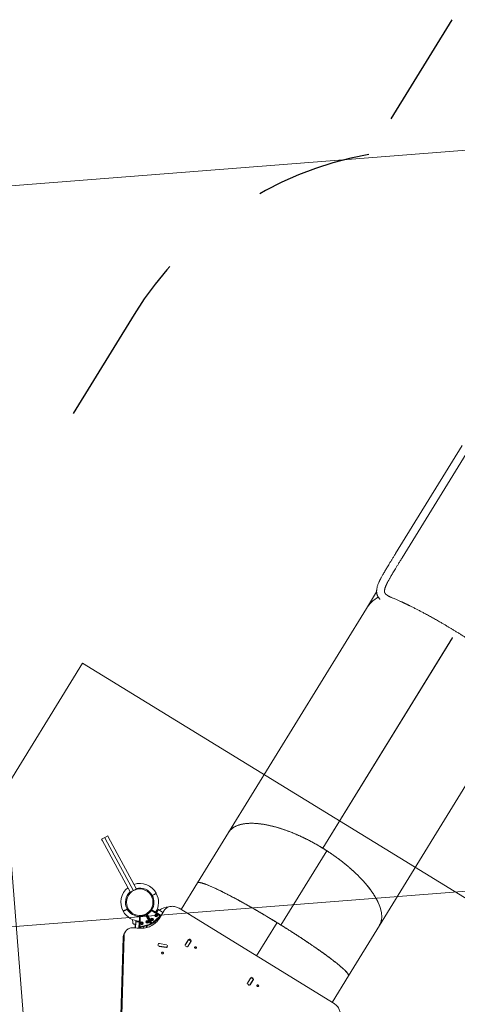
# Model space of a CAD drawing. Extents: x 5459245 to 5462690, y 5971016 to 5972523.
# Tile 75 of 198: x 5462442.61 to 5462444.49, y 5972216.91 to 5972221.14. Entities that reach past the tile are written whole.
import ezdxf

# ---------------------------------------------------------------- set-up
doc = ezdxf.new("R2010")
doc.units = 0
doc.linetypes.add('8', pattern=[0.5, 0.25, -0.25])
doc.layers.add('A_MAŁA ARCHITEKTURA', color=195, linetype='CONTINUOUS', lineweight=9)
doc.layers.add('ADT CCTV', color=102, linetype='CONTINUOUS')

# ---------------------------------------------------------------- blocks, each defined once
blk = doc.blocks.new('MEGA')
at = {"layer": 'A_MAŁA ARCHITEKTURA', "linetype": '8', "lineweight": 25, "ltscale": 2}
for p, q in [((5462449.3465, 5972221.2118), (5462448.4088, 5972221.2118)), ((5462451.1404, 5972220.7135), (5462450.4608, 5972220.7135))]:
    blk.add_line(p, q, dxfattribs=at)
at = {"layer": 'A_MAŁA ARCHITEKTURA'}
for p, q in [((5462447.9548, 5972220.615), (5462444.5612, 5972220.615)), ((5462447.9548, 5972216.3794), (5462447.9548, 5972220.615)), ((5462447.3487, 5972220.1422), (5462447.2241, 5972219.9265)), ((5462447.3617, 5972220.1348), (5462447.2371, 5972219.919)), ((5462447.3487, 5972220.1422), (5462447.3525, 5972220.1487)), ((5462447.3525, 5972220.1487), (5462447.3654, 5972220.1412)), ((5462447.3654, 5972220.1412), (5462447.3617, 5972220.1348)), ((5462447.3654, 5972220.1412), (5462447.3784, 5972220.1338)), ((5462447.3784, 5972220.1338), (5462447.3746, 5972220.1273)), ((5462447.3746, 5972220.1273), (5462447.25, 5972219.9115)), ((5462447.2229, 5972219.9243), (5462447.2241, 5972219.9265)), ((5462447.2358, 5972219.9168), (5462447.2229, 5972219.9243)), ((5462447.2371, 5972219.919), (5462447.2358, 5972219.9168)), ((5462447.1377, 5972219.9083), (5462447.1372, 5972219.9074)), ((5462447.1447, 5972219.9031), (5462447.1541, 5972219.8977)), ((5462447.1546, 5972219.8986), (5462447.1452, 5972219.904)), ((5462447.1541, 5972219.8977), (5462447.1546, 5972219.8986)), ((5462447.1541, 5972219.8977), (5462447.1579, 5972219.8955)), ((5462447.1584, 5972219.8963), (5462447.1546, 5972219.8986)), ((5462447.2488, 5972219.9094), (5462447.2358, 5972219.9168)), ((5462447.25, 5972219.9115), (5462447.2488, 5972219.9094)), ((5462447.2515, 5972219.9035), (5462447.2515, 5972219.9035)), ((5462446.3637, 5972219.4578), (5462447.0406, 5972219.8486)), ((5462446.372, 5972219.4578), (5462447.0489, 5972219.8486)), ((5462447.0668, 5972219.8535), (5462447.0585, 5972219.8535)), ((5462447.1164, 5972219.8344), (5462447.1035, 5972219.8269)), ((5462447.1042, 5972219.8252), (5462447.1257, 5972219.8376)), ((5462447.115, 5972219.8367), (5462447.115, 5972219.8367)), ((5462447.1576, 5972219.8378), (5462447.1151, 5972219.813)), ((5462447.117, 5972219.8112), (5462447.1568, 5972219.8345)), ((5462447.1278, 5972219.8545), (5462447.1174, 5972219.8472)), ((5462447.1257, 5972219.8376), (5462447.1265, 5972219.8381)), ((5462447.1275, 5972219.8387), (5462447.1265, 5972219.8381)), ((5462447.1265, 5972219.8381), (5462447.134, 5972219.8251)), ((5462447.1275, 5972219.8387), (5462447.1312, 5972219.8408)), ((5462447.158, 5972219.8381), (5462447.1576, 5972219.8378)), ((5462447.2563, 5972219.8387), (5462447.2602, 5972219.8365)), ((5462447.2606, 5972219.8373), (5462447.2568, 5972219.8395)), ((5462447.2606, 5972219.8373), (5462447.2602, 5972219.8365)), ((5462447.2602, 5972219.8365), (5462447.2695, 5972219.831)), ((5462447.27, 5972219.8319), (5462447.2606, 5972219.8373)), ((5462447.1044, 5972219.8247), (5462447.1042, 5972219.8253)), ((5462447.1106, 5972219.8116), (5462447.1331, 5972219.8247)), ((5462447.1151, 5972219.813), (5462447.117, 5972219.8112)), ((5462447.1187, 5972219.8078), (5462447.1406, 5972219.7858)), ((5462447.1209, 5972219.813), (5462447.1188, 5972219.8109)), ((5462447.1508, 5972219.7789), (5462447.1188, 5972219.8109)), ((5462447.1209, 5972219.813), (5462447.119, 5972219.8111)), ((5462447.1205, 5972219.8133), (5462447.1209, 5972219.813)), ((5462447.1279, 5972219.7986), (5462447.1216, 5972219.795)), ((5462447.1552, 5972219.833), (5462447.1236, 5972219.8146)), ((5462447.134, 5972219.8251), (5462447.1331, 5972219.8247)), ((5462447.135, 5972219.8257), (5462447.134, 5972219.8251)), ((5462447.135, 5972219.8257), (5462447.1374, 5972219.8271)), ((5462447.1379, 5972219.8263), (5462447.1374, 5972219.8271)), ((5462447.1496, 5972219.7942), (5462447.1497, 5972219.7939)), ((5462447.1497, 5972219.7939), (5462447.1497, 5972219.7939)), ((5462447.1511, 5972219.7771), (5462447.1743, 5972219.8169)), ((5462447.1777, 5972219.8177), (5462447.1529, 5972219.7753)), ((5462447.1544, 5972219.7837), (5462447.1729, 5972219.8153)), ((5462447.1791, 5972219.8169), (5462447.1547, 5972219.7742)), ((5462447.1572, 5972219.7735), (5462447.1801, 5972219.8136)), ((5462447.1794, 5972219.8116), (5462447.1613, 5972219.7798)), ((5462447.1644, 5972219.8302), (5462447.1644, 5972219.8302)), ((5462447.1722, 5972219.8228), (5462447.1719, 5972219.823)), ((5462447.1775, 5972219.8141), (5462447.176, 5972219.8149)), ((5462447.1779, 5972219.8181), (5462447.1777, 5972219.8177)), ((5462447.1793, 5972219.8173), (5462447.1791, 5972219.8169)), ((5462447.2034, 5972219.7685), (5462447.2036, 5972219.8051)), ((5462447.2038, 5972219.7611), (5462447.2041, 5972219.8072)), ((5462447.2066, 5972219.8096), (5462447.2063, 5972219.7604)), ((5462447.2066, 5972219.81), (5462447.2066, 5972219.8096)), ((5462447.277, 5972219.8267), (5462447.2775, 5972219.8276)), ((5462447.1366, 5972219.7898), (5462447.1297, 5972219.7859)), ((5462447.1312, 5972219.7844), (5462447.1381, 5972219.7884)), ((5462447.1388, 5972219.7877), (5462447.132, 5972219.7837)), ((5462447.147, 5972219.7795), (5462447.1406, 5972219.7858)), ((5462447.1486, 5972219.7811), (5462447.147, 5972219.7795)), ((5462447.1509, 5972219.779), (5462447.1508, 5972219.7789)), ((5462447.151, 5972219.7791), (5462447.153, 5972219.7811)), ((5462447.1529, 5972219.7753), (5462447.1511, 5972219.7771)), ((5462447.1528, 5972219.781), (5462447.1532, 5972219.7807)), ((5462447.1547, 5972219.7742), (5462447.1572, 5972219.7735)), ((5462447.1597, 5972219.7771), (5462447.159, 5972219.7742)), ((5462447.1597, 5972219.777), (5462447.159, 5972219.7744)), ((5462447.2026, 5972219.7625), (5462447.159, 5972219.7742)), ((5462447.1593, 5972219.7771), (5462447.1597, 5972219.777)), ((5462447.1614, 5972219.7712), (5462447.1619, 5972219.7734)), ((5462447.17, 5972219.7689), (5462447.1614, 5972219.7712)), ((5462447.17, 5972219.7689), (5462447.1999, 5972219.7609)), ((5462447.1879, 5972219.7641), (5462447.1879, 5972219.7598)), ((5462447.1904, 5972219.7597), (5462447.2322, 5972219.7597)), ((5462447.2027, 5972219.7626), (5462447.2026, 5972219.7625)), ((5462447.2027, 5972219.7627), (5462447.2035, 5972219.7655)), ((5462447.2034, 5972219.7653), (5462447.2038, 5972219.7652)), ((5462447.2063, 5972219.7604), (5462447.2038, 5972219.7611)), ((5462447.2074, 5972219.7867), (5462447.2064, 5972219.7867)), ((5462447.2074, 5972219.7839), (5462447.2074, 5972219.7867)), ((5462447.2074, 5972219.7828), (5462447.2074, 5972219.7839)), ((5462447.2074, 5972219.7828), (5462447.2223, 5972219.7828)), ((5462447.2074, 5972219.7808), (5462447.2074, 5972219.7828)), ((5462447.2074, 5972219.7808), (5462447.2074, 5972219.7597)), ((5462447.2223, 5972219.7839), (5462447.2223, 5972219.7882)), ((5462447.2223, 5972219.7828), (5462447.2223, 5972219.7839)), ((5462447.2223, 5972219.7828), (5462447.2228, 5972219.7828)), ((5462447.2223, 5972219.7828), (5462447.2223, 5972219.7808)), ((5462447.2223, 5972219.7808), (5462447.2223, 5972219.7597)), ((5462447.2228, 5972219.7828), (5462447.2228, 5972219.7778)), ((5462447.2228, 5972219.7778), (5462447.2228, 5972219.7597)), ((5462447.2737, 5972219.7099), (5462447.2737, 5972218.9281)), ((5462449.6057, 5972219.7169), (5462449.0592, 5972219.7169)), ((5462447.0893, 5972219.6977), (5462447.1013, 5972219.6677)), ((5462447.0954, 5972219.7056), (5462447.0909, 5972219.703)), ((5462447.0912, 5972219.6969), (5462447.1027, 5972219.6681)), ((5462447.1009, 5972219.7025), (5462447.1124, 5972219.6738)), ((5462447.1043, 5972219.6658), (5462447.1092, 5972219.6686)), ((5462447.1057, 5972219.6659), (5462447.1102, 5972219.6684)), ((5462447.4076, 5972219.7001), (5462447.2737, 5972219.7001)), ((5462447.6623, 5972219.7001), (5462447.4076, 5972219.7001)), ((5462448.7931, 5972219.7001), (5462447.6623, 5972219.7001)), ((5462448.8772, 5972219.7001), (5462448.7931, 5972219.7001)), ((5462449.0592, 5972219.6833), (5462449.6057, 5972219.6833)), ((5462447.1501, 5972219.6014), (5462447.1501, 5972219.5954)), ((5462447.153, 5972219.5919), (5462447.1518, 5972219.5919)), ((5462447.1519, 5972219.6049), (5462447.153, 5972219.6049)), ((5462447.1796, 5972219.6049), (5462447.153, 5972219.6049)), ((5462447.1796, 5972219.5919), (5462447.153, 5972219.5919)), ((5462447.1811, 5972219.6054), (5462447.1534, 5972219.6054)), ((5462447.1534, 5972219.5914), (5462447.1811, 5972219.5914)), ((5462447.1796, 5972219.6049), (5462447.1813, 5972219.6049)), ((5462447.1813, 5972219.5919), (5462447.1796, 5972219.5919)), ((5462447.1813, 5972219.5919), (5462447.1813, 5972219.6049)), ((5462447.1845, 5972219.5954), (5462447.1845, 5972219.6014)), ((5462447.1501, 5972219.2875), (5462447.1501, 5972219.2815)), ((5462447.1519, 5972219.291), (5462447.153, 5972219.291)), ((5462447.1796, 5972219.291), (5462447.153, 5972219.291)), ((5462447.1811, 5972219.2915), (5462447.1534, 5972219.2915)), ((5462447.168, 5972219.2915), (5462447.1671, 5972219.291)), ((5462447.1796, 5972219.291), (5462447.1813, 5972219.291)), ((5462447.1813, 5972219.278), (5462447.1813, 5972219.291)), ((5462447.1845, 5972219.2815), (5462447.1845, 5972219.2875)), ((5462447.2737, 5972219.3194), (5462447.4418, 5972219.3194)), ((5462447.2737, 5972219.3194), (5462447.4417, 5972219.3194)), ((5462447.2737, 5972219.3193), (5462447.4418, 5972219.3193)), ((5462447.2737, 5972219.3193), (5462447.4417, 5972219.3193)), ((5462447.4418, 5972219.2995), (5462447.817, 5972219.2995)), ((5462447.4418, 5972219.2994), (5462447.817, 5972219.2994)), ((5462447.8172, 5972219.3194), (5462448.8799, 5972219.3194)), ((5462447.8172, 5972219.3194), (5462448.8788, 5972219.3194)), ((5462447.8172, 5972219.3193), (5462448.8799, 5972219.3193)), ((5462447.8172, 5972219.3193), (5462448.8788, 5972219.3193)), ((5462447.153, 5972219.278), (5462447.1518, 5972219.278)), ((5462447.1796, 5972219.278), (5462447.153, 5972219.278)), ((5462447.1534, 5972219.2775), (5462447.1811, 5972219.2775)), ((5462447.1813, 5972219.278), (5462447.1796, 5972219.278)), ((5462447.2737, 5972218.9387), (5462447.4076, 5972218.9387)), ((5462447.4076, 5972218.9387), (5462447.6623, 5972218.9387)), ((5462447.6623, 5972218.9387), (5462448.7931, 5972218.9387))]:
    blk.add_line(p, q, dxfattribs=at)
at = {"layer": 'A_MAŁA ARCHITEKTURA', "flags": 128}
for points in [[(5462447.1042, 5972219.8253), (5462447.1025, 5972219.8291), (5462447.1005, 5972219.8327), (5462447.0983, 5972219.8361), (5462447.0958, 5972219.8393), (5462447.0931, 5972219.8422), (5462447.0902, 5972219.8448), (5462447.0871, 5972219.8471), (5462447.0839, 5972219.8491), (5462447.0805, 5972219.8507), (5462447.0771, 5972219.852), (5462447.0735, 5972219.8528), (5462447.07, 5972219.8534), (5462447.0663, 5972219.8535), (5462447.0627, 5972219.8533), (5462447.0591, 5972219.8527), (5462447.0556, 5972219.8517), (5462447.0522, 5972219.8503), (5462447.0489, 5972219.8486)], [(5462447.1904, 5972219.7597), (5462447.185, 5972219.7599), (5462447.1797, 5972219.7604), (5462447.1744, 5972219.7613), (5462447.1691, 5972219.7626), (5462447.1639, 5972219.7642), (5462447.1588, 5972219.7662), (5462447.1538, 5972219.7685), (5462447.149, 5972219.7711), (5462447.1442, 5972219.774), (5462447.1396, 5972219.7773), (5462447.1351, 5972219.7809), (5462447.1309, 5972219.7848), (5462447.1268, 5972219.7889), (5462447.1229, 5972219.7933), (5462447.1192, 5972219.798), (5462447.1158, 5972219.8029), (5462447.1125, 5972219.8081), (5462447.1096, 5972219.8134), (5462447.1069, 5972219.819), (5462447.1044, 5972219.8247)], [(5462447.1191, 5972219.8112), (5462447.1185, 5972219.8116), (5462447.118, 5972219.8118)], [(5462447.1662, 5972219.7981), (5462447.167, 5972219.7976), (5462447.1678, 5972219.7971)], [(5462447.2038, 5972219.7622), (5462447.2034, 5972219.7626), (5462447.2028, 5972219.7629)], [(5462447.2061, 5972219.7597), (5462447.2055, 5972219.7606), (5462447.2054, 5972219.7607)], [(5462447.2737, 5972219.7099), (5462447.2735, 5972219.7142), (5462447.2731, 5972219.7185), (5462447.2723, 5972219.7228), (5462447.2712, 5972219.7269), (5462447.2698, 5972219.731), (5462447.2682, 5972219.7348), (5462447.2662, 5972219.7385), (5462447.264, 5972219.7419), (5462447.2616, 5972219.7451), (5462447.2589, 5972219.7481), (5462447.256, 5972219.7507), (5462447.253, 5972219.753), (5462447.2498, 5972219.7551), (5462447.2464, 5972219.7567), (5462447.243, 5972219.758), (5462447.2394, 5972219.759), (5462447.2359, 5972219.7595), (5462447.2322, 5972219.7597)], [(5462447.0758, 5972219.6714), (5462447.0752, 5972219.6724), (5462447.0744, 5972219.6732), (5462447.0735, 5972219.6736), (5462447.0725, 5972219.6737), (5462447.0716, 5972219.6734), (5462447.0707, 5972219.6728), (5462447.07, 5972219.672), (5462447.0696, 5972219.6709), (5462447.0695, 5972219.6697), (5462447.0696, 5972219.6685), (5462447.07, 5972219.6675), (5462447.0707, 5972219.6666), (5462447.0716, 5972219.666), (5462447.0725, 5972219.6657), (5462447.0735, 5972219.6658), (5462447.0744, 5972219.6663), (5462447.0752, 5972219.667), (5462447.0758, 5972219.668), (5462447.0761, 5972219.6691), (5462447.0761, 5972219.6703), (5462447.0758, 5972219.6714)], [(5462447.1703, 5972219.5631), (5462447.1697, 5972219.5641), (5462447.169, 5972219.5648), (5462447.168, 5972219.5653), (5462447.167, 5972219.5654), (5462447.1661, 5972219.5651), (5462447.1652, 5972219.5645), (5462447.1646, 5972219.5636), (5462447.1641, 5972219.5626), (5462447.164, 5972219.5614), (5462447.1641, 5972219.5602), (5462447.1645, 5972219.5591), (5462447.1652, 5972219.5583), (5462447.1661, 5972219.5577), (5462447.167, 5972219.5574), (5462447.168, 5972219.5575), (5462447.1689, 5972219.5579), (5462447.1697, 5972219.5587), (5462447.1703, 5972219.5597), (5462447.1706, 5972219.5608), (5462447.1706, 5972219.562), (5462447.1703, 5972219.5631)], [(5462447.1712, 5972219.291), (5462447.1717, 5972219.2913), (5462447.172, 5972219.2915)], [(5462447.3832, 5972219.3193), (5462447.3832, 5972219.3193), (5462447.3832, 5972219.3193), (5462447.3832, 5972219.3194), (5462447.3832, 5972219.3194), (5462447.3832, 5972219.3194), (5462447.3832, 5972219.3194), (5462447.3832, 5972219.3195), (5462447.3832, 5972219.3195)], [(5462448.5751, 5972219.3193), (5462448.5751, 5972219.3193), (5462448.5751, 5972219.3193), (5462448.5751, 5972219.3194), (5462448.5751, 5972219.3194), (5462448.5751, 5972219.3194), (5462448.5751, 5972219.3194), (5462448.5751, 5972219.3195), (5462448.5751, 5972219.3195)], [(5462447.1703, 5972219.2492), (5462447.1697, 5972219.2502), (5462447.169, 5972219.2509), (5462447.168, 5972219.2513), (5462447.167, 5972219.2514), (5462447.1661, 5972219.2512), (5462447.1652, 5972219.2506), (5462447.1646, 5972219.2497), (5462447.1641, 5972219.2486), (5462447.164, 5972219.2475), (5462447.1641, 5972219.2463), (5462447.1645, 5972219.2452), (5462447.1652, 5972219.2443), (5462447.1661, 5972219.2437), (5462447.167, 5972219.2435), (5462447.168, 5972219.2436), (5462447.1689, 5972219.244), (5462447.1697, 5972219.2447), (5462447.1703, 5972219.2457), (5462447.1706, 5972219.2469), (5462447.1706, 5972219.248), (5462447.1703, 5972219.2492)], [(5462447.2322, 5972218.8783), (5462447.2359, 5972218.8784), (5462447.2394, 5972218.879), (5462447.243, 5972218.88), (5462447.2464, 5972218.8813), (5462447.2498, 5972218.8829), (5462447.253, 5972218.8849), (5462447.256, 5972218.8873), (5462447.2589, 5972218.8899), (5462447.2616, 5972218.8929), (5462447.264, 5972218.8961), (5462447.2662, 5972218.8995), (5462447.2682, 5972218.9032), (5462447.2698, 5972218.907), (5462447.2712, 5972218.911), (5462447.2723, 5972218.9152), (5462447.2731, 5972218.9194), (5462447.2735, 5972218.9237), (5462447.2737, 5972218.9281)]]:
    blk.add_lwpolyline(points, dxfattribs=at)
at = {"layer": 'A_MAŁA ARCHITEKTURA'}
for centre, radius in [((5462447.2074, 5972219.8675), 0.057), ((5462447.135, 5972219.8128), 0.00603), ((5462447.135, 5972219.8128), 0.00324), ((5462447.1527, 5972219.7952), 0.00603), ((5462447.1527, 5972219.7952), 0.00324), ((5462447.1721, 5972219.784), 0.00603), ((5462447.1721, 5972219.784), 0.00324), ((5462447.1962, 5972219.7775), 0.00603), ((5462447.1962, 5972219.7775), 0.00324)]:
    blk.add_circle(centre, radius, dxfattribs=at)
at = {"layer": 'A_MAŁA ARCHITEKTURA', "linetype": '8', "lineweight": 25, "ltscale": 2}
blk.add_arc((5462449.3465, 5972219.7169), 1.4949, 41.8103, 90, dxfattribs=at)
at = {"layer": 'A_MAŁA ARCHITEKTURA'}
for centre, radius, start, end in [((5462447.2074, 5972219.8675), 0.0807, 70.6719, 149.6459), ((5462447.2074, 5972219.8675), 0.0612, 74.13, 149.5338), ((5462447.2074, 5972219.8675), 0.0807, 330.3545, 49.3281), ((5462447.2074, 5972219.8675), 0.0807, 150.3545, 210.6537), ((5462447.2074, 5972219.8675), 0.0612, 150.4662, 210.7662), ((5462447.2074, 5972219.8675), 0.0612, 330.4662, 45.87), ((5462447.0587, 5972219.8178), 0.0358, 90.2202, 120.3941), ((5462447.2074, 5972219.8675), 0.0604, 213.1352, 236.8648), ((5462447.2074, 5972219.8675), 0.058, 210.7927, 239.2073), ((5462447.2074, 5972219.8675), 0.0575, 210.7954, 239.2034), ((5462447.2074, 5972219.8675), 0.0612, 269.2338, 329.5338), ((5462447.1145, 5972219.8035), 0.00897, 82.0308, 116.0812), ((5462447.1145, 5972219.8035), 0.00598, 45, 114.4769), ((5462447.1329, 5972219.8211), 0.00299, 73.1227, 120), ((5462447.1559, 5972219.8318), 0.00149, 34.8053, 120.3), ((5462447.2074, 5972219.8675), 0.0611, 214.8053, 235.1947), ((5462447.1716, 5972219.8161), 0.00149, 329.7, 55.1947), ((5462447.2074, 5972219.8675), 0.058, 240.7927, 269.2073), ((5462447.2074, 5972219.8675), 0.0575, 240.796, 255), ((5462447.1807, 5972219.8108), 0.00149, 64.8053, 150.3), ((5462447.2074, 5972219.8675), 0.0604, 243.1352, 266.8648), ((5462447.2074, 5972219.8675), 0.0611, 244.8053, 265.1947), ((5462447.2074, 5972219.8675), 0.0575, 255, 269.2016), ((5462447.2021, 5972219.8051), 0.00149, 359.7, 85.1947), ((5462447.2074, 5972219.8675), 0.0807, 269.2926, 329.6459), ((5462447.1984, 5972219.7551), 0.00598, 50.659, 75), ((5462447.2049, 5972219.7798), 0.00299, 33.5573, 60), ((5462447.2037, 5972219.7205), 0.0598, 31.5514, 71.3825), ((5462447.0933, 5972219.6994), 0.00435, 124.1643, 203.2748), ((5462447.0847, 5972219.6944), 0.00698, 20.7384, 51.6552), ((5462447.0968, 5972219.703), 0.00304, 27.0472, 118.3338), ((5462447.0937, 5972219.6996), 0.00783, 21.8878, 38.8446), ((5462447.1043, 5972219.6686), 0.00311, 196.5882, 297.6669), ((5462447.0984, 5972219.6662), 0.00474, 354.3503, 24.1619), ((5462447.1081, 5972219.6718), 0.00395, 302.0662, 352.8214), ((5462447.1075, 5972219.6717), 0.00538, 1.1122, 22.9748), ((5462448.7918, 5972219.5553), 0.1448, 61.3657, 89.4995), ((5462447.1538, 5972219.6017), 0.0037, 95.7193, 184.7563), ((5462447.1538, 5972219.5951), 0.0037, 175.2437, 264.2807), ((5462447.1728, 5972219.6025), 0.0029, 56.4325, 89.5793), ((5462447.1728, 5972219.5943), 0.00291, 270.4391, 304.5257), ((5462447.1808, 5972219.6017), 0.0037, 355.2437, 84.2807), ((5462447.1808, 5972219.5951), 0.0037, 275.7193, 4.7563), ((5462447.1538, 5972219.2878), 0.0037, 95.7193, 184.7563), ((5462447.1728, 5972219.2886), 0.0029, 56.4325, 89.5793), ((5462447.1808, 5972219.2878), 0.0037, 355.2437, 84.2807), ((5462447.1538, 5972219.2812), 0.0037, 175.2437, 264.2807), ((5462447.1728, 5972219.2804), 0.00291, 270.4391, 304.5257), ((5462447.1808, 5972219.2812), 0.0037, 275.7193, 4.7563)]:
    blk.add_arc(centre, radius, start, end, dxfattribs=at)
for centre, major_axis, start_param, end_param in [((5462447.1337, 5972219.8204), (-0.00199, 0.00345), 5.579558, 6.283185), ((5462447.2039, 5972219.7801), (0.00399, 0), 0.505361, 0.895665)]:
    blk.add_ellipse(centre, major_axis=major_axis, ratio=0.666667, start_param=start_param, end_param=end_param, dxfattribs=at)
for points, knots in [([(5462447.1372, 5972219.9074), (5462447.1373, 5972219.9074), (5462447.1374, 5972219.9073), (5462447.1383, 5972219.9068), (5462447.1395, 5972219.9061), (5462447.1404, 5972219.9056), (5462447.1407, 5972219.9054)], [0, 0, 0, 0, 0.2941088, 0.5893457, 0.8836442, 1, 1, 1, 1]), ([(5462447.1412, 5972219.9063), (5462447.1404, 5972219.9067), (5462447.1389, 5972219.9076), (5462447.138, 5972219.9081), (5462447.1377, 5972219.9083), (5462447.1377, 5972219.9083), (5462447.1377, 5972219.9083)], [0, 0, 0, 0, 0.368214, 0.743956, 0.961795, 1, 1, 1, 1]), ([(5462447.1407, 5972219.9054), (5462447.1409, 5972219.9053), (5462447.1414, 5972219.905), (5462447.1425, 5972219.9044), (5462447.1437, 5972219.9037), (5462447.1444, 5972219.9033), (5462447.1447, 5972219.9031)], [0, 0, 0, 0, 0.283583, 0.567165, 0.850751, 1, 1, 1, 1]), ([(5462447.1452, 5972219.904), (5462447.1447, 5972219.9043), (5462447.1437, 5972219.9048), (5462447.1425, 5972219.9056), (5462447.1416, 5972219.906), (5462447.1413, 5972219.9062), (5462447.1412, 5972219.9063)], [0, 0, 0, 0, 0.283593, 0.567187, 0.850777, 1, 1, 1, 1]), ([(5462447.1174, 5972219.8473), (5462447.1169, 5972219.8468), (5462447.1157, 5972219.8459), (5462447.1145, 5972219.8439), (5462447.1139, 5972219.8417), (5462447.114, 5972219.8403), (5462447.1141, 5972219.8395)], [0, 0, 0, 0, 0.249947, 0.499975, 0.750062, 1, 1, 1, 1]), ([(5462447.1141, 5972219.8395), (5462447.1141, 5972219.8392), (5462447.1143, 5972219.8387), (5462447.1148, 5972219.8373), (5462447.1155, 5972219.8359), (5462447.1161, 5972219.8348), (5462447.1164, 5972219.8344)], [0, 0, 0, 0, 0.282449, 0.555521, 0.818813, 1, 1, 1, 1]), ([(5462447.1141, 5972219.8395), (5462447.1142, 5972219.839), (5462447.1144, 5972219.8379), (5462447.1154, 5972219.836), (5462447.1159, 5972219.8352)], [0, 0, 0, 0, 0.516586, 1, 1, 1, 1]), ([(5462447.1159, 5972219.8352), (5462447.1162, 5972219.8347), (5462447.1165, 5972219.8341), (5462447.1171, 5972219.8331), (5462447.1173, 5972219.8328)], [0, 0, 0, 0, 0.671708, 1, 1, 1, 1]), ([(5462447.1188, 5972219.8109), (5462447.1188, 5972219.8109), (5462447.1189, 5972219.811), (5462447.1193, 5972219.8114), (5462447.1201, 5972219.8121), (5462447.1214, 5972219.813), (5462447.1226, 5972219.8139), (5462447.1232, 5972219.8143), (5462447.1236, 5972219.8146)], [0, 0, 0, 0, 0.158587, 0.295996, 0.506539, 0.740464, 0.867118, 1, 1, 1, 1]), ([(5462447.2695, 5972219.831), (5462447.27, 5972219.8308), (5462447.271, 5972219.8302), (5462447.2723, 5972219.8294), (5462447.2731, 5972219.829), (5462447.2734, 5972219.8288), (5462447.2735, 5972219.8287)], [0, 0, 0, 0, 0.283593, 0.567187, 0.850777, 1, 1, 1, 1]), ([(5462447.274, 5972219.8296), (5462447.2738, 5972219.8297), (5462447.2734, 5972219.83), (5462447.2722, 5972219.8306), (5462447.271, 5972219.8313), (5462447.2703, 5972219.8317), (5462447.27, 5972219.8319)], [0, 0, 0, 0, 0.283583, 0.567165, 0.850751, 1, 1, 1, 1]), ([(5462447.2735, 5972219.8287), (5462447.2743, 5972219.8283), (5462447.2759, 5972219.8274), (5462447.2768, 5972219.8269), (5462447.2771, 5972219.8267), (5462447.277, 5972219.8267), (5462447.277, 5972219.8267)], [0, 0, 0, 0, 0.368214, 0.743956, 0.961795, 1, 1, 1, 1]), ([(5462447.2775, 5972219.8276), (5462447.2775, 5972219.8276), (5462447.2773, 5972219.8277), (5462447.2764, 5972219.8282), (5462447.2752, 5972219.8289), (5462447.2743, 5972219.8294), (5462447.274, 5972219.8296)], [0, 0, 0, 0, 0.294109, 0.589346, 0.883644, 1, 1, 1, 1]), ([(5462447.1544, 5972219.7837), (5462447.1542, 5972219.7833), (5462447.1536, 5972219.7826), (5462447.1528, 5972219.7814), (5462447.1519, 5972219.7802), (5462447.1512, 5972219.7794), (5462447.151, 5972219.7792), (5462447.151, 5972219.7791)], [0, 0, 0, 0, 0.186503, 0.349637, 0.604981, 0.892861, 1, 1, 1, 1]), ([(5462447.159, 5972219.7742), (5462447.159, 5972219.7742), (5462447.159, 5972219.7743), (5462447.1592, 5972219.7749), (5462447.1595, 5972219.7759), (5462447.1601, 5972219.7773), (5462447.1607, 5972219.7787), (5462447.1611, 5972219.7794), (5462447.1613, 5972219.7798)], [0, 0, 0, 0, 0.158587, 0.295996, 0.506539, 0.740464, 0.867118, 1, 1, 1, 1]), ([(5462447.2034, 5972219.7685), (5462447.2034, 5972219.768), (5462447.2033, 5972219.7671), (5462447.2031, 5972219.7657), (5462447.203, 5972219.7642), (5462447.2028, 5972219.7631), (5462447.2027, 5972219.7628), (5462447.2027, 5972219.7628)], [0, 0, 0, 0, 0.186503, 0.349637, 0.604981, 0.892861, 1, 1, 1, 1]), ([(5462449.0592, 5972219.7169), (5462449.0545, 5972219.7169), (5462449.0451, 5972219.7169), (5462449.032, 5972219.7169), (5462449.0197, 5972219.7169), (5462449.0084, 5972219.7168), (5462448.998, 5972219.7168), (5462448.9884, 5972219.7167), (5462448.9796, 5972219.7167), (5462448.9709, 5972219.7165), (5462448.9625, 5972219.7163), (5462448.9545, 5972219.7161), (5462448.9474, 5972219.7158), (5462448.9413, 5972219.7155), (5462448.9361, 5972219.7152), (5462448.9319, 5972219.7149), (5462448.9286, 5972219.7146), (5462448.9259, 5972219.7143), (5462448.9234, 5972219.714), (5462448.9208, 5972219.7137), (5462448.9181, 5972219.7134), (5462448.9144, 5972219.7129), (5462448.9094, 5972219.7121), (5462448.9036, 5972219.7109), (5462448.8979, 5972219.7094), (5462448.8925, 5972219.7077), (5462448.8884, 5972219.7061), (5462448.8853, 5972219.7047), (5462448.8831, 5972219.7036), (5462448.8808, 5972219.7024), (5462448.8783, 5972219.7009), (5462448.876, 5972219.6993), (5462448.8738, 5972219.6976), (5462448.872, 5972219.6961), (5462448.8702, 5972219.6945), (5462448.8686, 5972219.6928), (5462448.8669, 5972219.6909), (5462448.8654, 5972219.689), (5462448.8639, 5972219.6869), (5462448.8625, 5972219.6848), (5462448.8612, 5972219.6824), (5462448.8599, 5972219.6797), (5462448.8588, 5972219.6772), (5462448.858, 5972219.675), (5462448.8576, 5972219.6736), (5462448.8572, 5972219.6724), (5462448.8569, 5972219.6715), (5462448.8568, 5972219.6709), (5462448.8567, 5972219.6706)], [0, 0, 0, 0, 0.044154, 0.086362, 0.126674, 0.165125, 0.201743, 0.23654, 0.269525, 0.300699, 0.337225, 0.370754, 0.401141, 0.428389, 0.452526, 0.473563, 0.48792, 0.50054, 0.513158, 0.526224, 0.539741, 0.553714, 0.585212, 0.618864, 0.652765, 0.685271, 0.716383, 0.730805, 0.745072, 0.760512, 0.777659, 0.795557, 0.81137, 0.825324, 0.838805, 0.852586, 0.866987, 0.881864, 0.896912, 0.911189, 0.925773, 0.943264, 0.963519, 0.973826, 0.982412, 0.989285, 0.994792, 1, 1, 1, 1]), ([(5462447.4076, 5972219.7001), (5462447.4077, 5972219.7001), (5462447.4078, 5972219.7001), (5462447.408, 5972219.7001), (5462447.4082, 5972219.7), (5462447.4087, 5972219.6999), (5462447.4095, 5972219.6996), (5462447.4104, 5972219.6989), (5462447.4112, 5972219.698), (5462447.412, 5972219.697), (5462447.4128, 5972219.6957), (5462447.4137, 5972219.6941), (5462447.4145, 5972219.6924), (5462447.4153, 5972219.6904), (5462447.4162, 5972219.6879), (5462447.4173, 5972219.6847), (5462447.4184, 5972219.6809), (5462447.4192, 5972219.6776), (5462447.4198, 5972219.6751), (5462447.4202, 5972219.6734), (5462447.4206, 5972219.6716), (5462447.421, 5972219.6699), (5462447.4213, 5972219.6681), (5462447.422, 5972219.6649), (5462447.4229, 5972219.66), (5462447.4241, 5972219.6533), (5462447.4252, 5972219.6462), (5462447.4262, 5972219.6388), (5462447.4273, 5972219.6311), (5462447.4282, 5972219.6234), (5462447.4291, 5972219.6158), (5462447.4299, 5972219.6086), (5462447.4306, 5972219.6012), (5462447.4314, 5972219.5937), (5462447.4321, 5972219.586), (5462447.4328, 5972219.577), (5462447.4337, 5972219.5666), (5462447.4345, 5972219.5547), (5462447.4354, 5972219.5426), (5462447.4361, 5972219.5302), (5462447.4369, 5972219.5164), (5462447.4377, 5972219.501), (5462447.4385, 5972219.484), (5462447.4392, 5972219.4667), (5462447.4398, 5972219.449), (5462447.4404, 5972219.431), (5462447.4408, 5972219.4126), (5462447.4412, 5972219.3941), (5462447.4415, 5972219.3746), (5462447.4417, 5972219.3543), (5462447.4418, 5972219.3385), (5462447.4418, 5972219.3282), (5462447.4418, 5972219.3234), (5462447.4418, 5972219.3186), (5462447.4418, 5972219.3138), (5462447.4418, 5972219.3092), (5462447.4418, 5972219.3044), (5462447.4418, 5972219.3012), (5462447.4418, 5972219.2995)], [0, 0, 0, 0, 0.001429, 0.006012, 0.010799, 0.015791, 0.033742, 0.050007, 0.064584, 0.077542, 0.094046, 0.109551, 0.124356, 0.138463, 0.154867, 0.176266, 0.197009, 0.217096, 0.224808, 0.232419, 0.239928, 0.247336, 0.254643, 0.261849, 0.285893, 0.309442, 0.332496, 0.355053, 0.377115, 0.400132, 0.418597, 0.436861, 0.454923, 0.472784, 0.490444, 0.507903, 0.533001, 0.557853, 0.582458, 0.606817, 0.630929, 0.662045, 0.69292, 0.723555, 0.753951, 0.784899, 0.815718, 0.846409, 0.876974, 0.911441, 0.945862, 0.953595, 0.961329, 0.969065, 0.976745, 0.984532, 0.99152, 1, 1, 1, 1]), ([(5462447.4076, 5972219.7001), (5462447.4076, 5972219.7001), (5462447.4079, 5972219.7001), (5462447.4084, 5972219.7), (5462447.4091, 5972219.6998), (5462447.4097, 5972219.6994), (5462447.4102, 5972219.699), (5462447.4107, 5972219.6985), (5462447.4113, 5972219.6979), (5462447.4119, 5972219.697), (5462447.4127, 5972219.6959), (5462447.4135, 5972219.6944), (5462447.4143, 5972219.6928), (5462447.4152, 5972219.6906), (5462447.4163, 5972219.6878), (5462447.4174, 5972219.6844), (5462447.4182, 5972219.6814), (5462447.4188, 5972219.6791), (5462447.4192, 5972219.6776), (5462447.4196, 5972219.676), (5462447.42, 5972219.6745), (5462447.4203, 5972219.6728), (5462447.421, 5972219.6699), (5462447.4219, 5972219.6655), (5462447.423, 5972219.6593), (5462447.4242, 5972219.6527), (5462447.4252, 5972219.6459), (5462447.4263, 5972219.6386), (5462447.4272, 5972219.6315), (5462447.4281, 5972219.6243), (5462447.4289, 5972219.6176), (5462447.4297, 5972219.6106), (5462447.4304, 5972219.6035), (5462447.4311, 5972219.5963), (5462447.432, 5972219.5863), (5462447.4331, 5972219.5733), (5462447.4344, 5972219.5569), (5462447.4355, 5972219.5398), (5462447.4366, 5972219.5221), (5462447.4376, 5972219.5037), (5462447.4385, 5972219.4847), (5462447.4392, 5972219.4654), (5462447.4399, 5972219.4457), (5462447.4405, 5972219.4257), (5462447.441, 5972219.4055), (5462447.4413, 5972219.3858), (5462447.4416, 5972219.3667), (5462447.4417, 5972219.3531), (5462447.4418, 5972219.3442), (5462447.4418, 5972219.3401), (5462447.4418, 5972219.336), (5462447.4418, 5972219.3319), (5462447.4418, 5972219.3279), (5462447.4418, 5972219.3238), (5462447.4418, 5972219.3209), (5462447.4418, 5972219.3194)], [0, 0, 0, 0, 0.000056, 0.014435, 0.027426, 0.039029, 0.049243, 0.058069, 0.067734, 0.079762, 0.095577, 0.110556, 0.124698, 0.141481, 0.163336, 0.184462, 0.204858, 0.212672, 0.220373, 0.227962, 0.235437, 0.242801, 0.250052, 0.274553, 0.298518, 0.321946, 0.344837, 0.367192, 0.390578, 0.409364, 0.427933, 0.446286, 0.464422, 0.482341, 0.500043, 0.53645, 0.572299, 0.607592, 0.643154, 0.679134, 0.714754, 0.750016, 0.78526, 0.820311, 0.855171, 0.890027, 0.920827, 0.951596, 0.958511, 0.965427, 0.972304, 0.979209, 0.985863, 0.992338, 1, 1, 1, 1]), ([(5462447.6623, 5972219.7001), (5462447.6624, 5972219.7001), (5462447.6637, 5972219.7001), (5462447.6664, 5972219.7), (5462447.6705, 5972219.6996), (5462447.6744, 5972219.699), (5462447.6781, 5972219.6981), (5462447.6818, 5972219.6971), (5462447.6859, 5972219.6957), (5462447.6905, 5972219.6938), (5462447.6954, 5972219.6914), (5462447.7001, 5972219.6887), (5462447.7046, 5972219.6857), (5462447.7089, 5972219.6825), (5462447.7131, 5972219.6791), (5462447.7173, 5972219.6753), (5462447.7215, 5972219.6713), (5462447.7263, 5972219.6662), (5462447.7318, 5972219.6598), (5462447.7379, 5972219.6518), (5462447.7438, 5972219.6433), (5462447.7496, 5972219.634), (5462447.7546, 5972219.6252), (5462447.7589, 5972219.6171), (5462447.7624, 5972219.61), (5462447.7658, 5972219.6027), (5462447.7691, 5972219.5952), (5462447.7723, 5972219.5876), (5462447.7758, 5972219.5787), (5462447.7796, 5972219.5683), (5462447.7836, 5972219.5565), (5462447.7873, 5972219.5443), (5462447.7909, 5972219.532), (5462447.7942, 5972219.5192), (5462447.7974, 5972219.5061), (5462447.8003, 5972219.4925), (5462447.803, 5972219.4787), (5462447.8055, 5972219.4647), (5462447.808, 5972219.4493), (5462447.8103, 5972219.4323), (5462447.8124, 5972219.4138), (5462447.8142, 5972219.3951), (5462447.8156, 5972219.3755), (5462447.8166, 5972219.3549), (5462447.8172, 5972219.3342), (5462447.8172, 5972219.3199), (5462447.8172, 5972219.3119), (5462447.8172, 5972219.3094), (5462447.8171, 5972219.3069), (5462447.8171, 5972219.3046), (5462447.8171, 5972219.3021), (5462447.817, 5972219.3004), (5462447.817, 5972219.2995)], [0, 0, 0, 0, 0.000513, 0.015976, 0.033204, 0.049227, 0.064045, 0.077713, 0.094219, 0.114733, 0.133998, 0.154402, 0.172685, 0.190339, 0.208134, 0.226537, 0.244484, 0.261975, 0.290034, 0.317269, 0.345003, 0.372453, 0.400259, 0.418749, 0.437024, 0.455083, 0.472928, 0.490559, 0.507977, 0.533123, 0.557996, 0.582596, 0.606924, 0.630981, 0.655936, 0.680712, 0.705312, 0.729737, 0.753989, 0.784963, 0.815787, 0.846462, 0.876994, 0.911459, 0.945875, 0.976191, 0.98016, 0.984123, 0.988116, 0.992064, 0.99551, 1, 1, 1, 1]), ([(5462447.6624, 5972219.7001), (5462447.6635, 5972219.7001), (5462447.6657, 5972219.7), (5462447.6688, 5972219.6998), (5462447.6715, 5972219.6994), (5462447.674, 5972219.699), (5462447.6763, 5972219.6985), (5462447.6787, 5972219.6979), (5462447.6821, 5972219.697), (5462447.6863, 5972219.6956), (5462447.6911, 5972219.6935), (5462447.6957, 5972219.6912), (5462447.7002, 5972219.6886), (5462447.7044, 5972219.6858), (5462447.7086, 5972219.6827), (5462447.7128, 5972219.6793), (5462447.7169, 5972219.6757), (5462447.7218, 5972219.671), (5462447.7272, 5972219.6652), (5462447.7333, 5972219.6579), (5462447.7392, 5972219.65), (5462447.7451, 5972219.6413), (5462447.7501, 5972219.6331), (5462447.7544, 5972219.6255), (5462447.758, 5972219.6188), (5462447.7615, 5972219.6119), (5462447.7648, 5972219.6049), (5462447.768, 5972219.5977), (5462447.772, 5972219.5884), (5462447.7765, 5972219.5768), (5462447.7816, 5972219.5625), (5462447.7863, 5972219.5479), (5462447.7907, 5972219.5327), (5462447.7948, 5972219.5169), (5462447.7986, 5972219.5005), (5462447.8021, 5972219.4838), (5462447.8052, 5972219.4667), (5462447.808, 5972219.4491), (5462447.8105, 5972219.4311), (5462447.8125, 5972219.413), (5462447.8143, 5972219.3939), (5462447.8157, 5972219.3738), (5462447.8167, 5972219.3535), (5462447.817, 5972219.3395), (5462447.8171, 5972219.3316), (5462447.8172, 5972219.3292), (5462447.8172, 5972219.3267), (5462447.8172, 5972219.3244), (5462447.8172, 5972219.322), (5462447.8172, 5972219.3203), (5462447.8172, 5972219.3194)], [0, 0, 0, 0, 0.01401, 0.026935, 0.038526, 0.04878, 0.0577, 0.067445, 0.079478, 0.100385, 0.119801, 0.140531, 0.159142, 0.177046, 0.195101, 0.213836, 0.232071, 0.249807, 0.278363, 0.306026, 0.334227, 0.362124, 0.390402, 0.409221, 0.42781, 0.446169, 0.464298, 0.482197, 0.499867, 0.531824, 0.563313, 0.594337, 0.624897, 0.65662, 0.688031, 0.719133, 0.749929, 0.781454, 0.812799, 0.843967, 0.874964, 0.91001, 0.944983, 0.9758, 0.979833, 0.983861, 0.98792, 0.991933, 0.995436, 1, 1, 1, 1]), ([(5462448.8907, 5972219.6244), (5462448.8904, 5972219.6263), (5462448.8898, 5972219.6297), (5462448.8892, 5972219.6344), (5462448.8887, 5972219.6384), (5462448.8884, 5972219.6418), (5462448.8882, 5972219.6447), (5462448.888, 5972219.6473), (5462448.888, 5972219.6498), (5462448.888, 5972219.6518), (5462448.8881, 5972219.6536), (5462448.8881, 5972219.6551), (5462448.8883, 5972219.6566), (5462448.8884, 5972219.6581), (5462448.8886, 5972219.6595), (5462448.8889, 5972219.6606), (5462448.889, 5972219.6615), (5462448.8892, 5972219.6621), (5462448.8893, 5972219.6627), (5462448.8895, 5972219.6631), (5462448.8897, 5972219.6637), (5462448.8899, 5972219.6645), (5462448.8903, 5972219.6653), (5462448.8906, 5972219.6661), (5462448.891, 5972219.6668), (5462448.8913, 5972219.6674), (5462448.8916, 5972219.6679), (5462448.892, 5972219.6684), (5462448.8924, 5972219.669), (5462448.893, 5972219.6698), (5462448.8939, 5972219.6706), (5462448.895, 5972219.6715), (5462448.8962, 5972219.6725), (5462448.8977, 5972219.6734), (5462448.8994, 5972219.6742), (5462448.9014, 5972219.6751), (5462448.9038, 5972219.676), (5462448.9067, 5972219.677), (5462448.9102, 5972219.6779), (5462448.914, 5972219.6787), (5462448.9176, 5972219.6794), (5462448.9207, 5972219.6799), (5462448.9234, 5972219.6802), (5462448.926, 5972219.6805), (5462448.9286, 5972219.6808), (5462448.9314, 5972219.6811), (5462448.9345, 5972219.6814), (5462448.9381, 5972219.6817), (5462448.9422, 5972219.6819), (5462448.9471, 5972219.6822), (5462448.9526, 5972219.6824), (5462448.959, 5972219.6827), (5462448.9662, 5972219.6829), (5462448.9742, 5972219.683), (5462448.9832, 5972219.6831), (5462448.9931, 5972219.6832), (5462449.0041, 5972219.6832), (5462449.0161, 5972219.6833), (5462449.0293, 5972219.6833), (5462449.0437, 5972219.6833), (5462449.054, 5972219.6833), (5462449.0592, 5972219.6833)], [0, 0, 0, 0, 0.0213967, 0.0408126, 0.0582771, 0.0738104, 0.087503, 0.1007201, 0.1139613, 0.1272326, 0.1381994, 0.1482203, 0.1576937, 0.1686901, 0.1814825, 0.1904582, 0.198231, 0.2046189, 0.2096168, 0.2139782, 0.2194994, 0.2288373, 0.240121, 0.2510973, 0.2612734, 0.2706546, 0.279428, 0.2880279, 0.2964746, 0.3135078, 0.3308745, 0.3489828, 0.3688076, 0.388636, 0.4061738, 0.4233969, 0.4443833, 0.4661796, 0.4887986, 0.5118097, 0.5337411, 0.5474392, 0.5606148, 0.5732671, 0.5853959, 0.5971151, 0.6102794, 0.625124, 0.6419745, 0.6608473, 0.6817659, 0.7047632, 0.7298153, 0.756834, 0.7857642, 0.8166081, 0.8493698, 0.8840645, 0.9207111, 0.9593428, 1, 1, 1, 1]), ([(5462448.8907, 5972219.0143), (5462448.891, 5972219.0164), (5462448.8917, 5972219.0203), (5462448.8926, 5972219.0263), (5462448.8934, 5972219.0319), (5462448.8942, 5972219.0372), (5462448.8948, 5972219.042), (5462448.8954, 5972219.0465), (5462448.8959, 5972219.0504), (5462448.8964, 5972219.0538), (5462448.8967, 5972219.0567), (5462448.897, 5972219.0591), (5462448.8976, 5972219.0639), (5462448.8982, 5972219.0695), (5462448.8989, 5972219.0762), (5462448.8995, 5972219.0814), (5462448.9001, 5972219.0872), (5462448.9007, 5972219.094), (5462448.9014, 5972219.102), (5462448.9022, 5972219.1113), (5462448.9031, 5972219.1213), (5462448.9038, 5972219.1318), (5462448.9046, 5972219.1423), (5462448.9054, 5972219.1549), (5462448.9062, 5972219.1694), (5462448.9071, 5972219.1859), (5462448.9078, 5972219.2024), (5462448.9084, 5972219.2189), (5462448.909, 5972219.2347), (5462448.9094, 5972219.2499), (5462448.9097, 5972219.2643), (5462448.9099, 5972219.279), (5462448.9101, 5972219.2937), (5462448.9102, 5972219.3082), (5462448.9102, 5972219.3223), (5462448.9101, 5972219.3356), (5462448.91, 5972219.3481), (5462448.9099, 5972219.3603), (5462448.9097, 5972219.3724), (5462448.9094, 5972219.385), (5462448.9091, 5972219.4003), (5462448.9085, 5972219.418), (5462448.9078, 5972219.4377), (5462448.9069, 5972219.457), (5462448.9059, 5972219.4745), (5462448.905, 5972219.4905), (5462448.904, 5972219.505), (5462448.9029, 5972219.5193), (5462448.9017, 5972219.5334), (5462448.9008, 5972219.544), (5462448.9001, 5972219.5514), (5462448.8996, 5972219.5557), (5462448.8992, 5972219.5598), (5462448.8988, 5972219.5636), (5462448.8985, 5972219.5668), (5462448.8982, 5972219.5695), (5462448.8979, 5972219.5716), (5462448.8977, 5972219.5734), (5462448.8975, 5972219.5752), (5462448.8973, 5972219.5774), (5462448.897, 5972219.58), (5462448.8966, 5972219.5833), (5462448.8961, 5972219.587), (5462448.8955, 5972219.5915), (5462448.8948, 5972219.5969), (5462448.894, 5972219.6032), (5462448.893, 5972219.6099), (5462448.8919, 5972219.6172), (5462448.8911, 5972219.6219), (5462448.8907, 5972219.6244)], [0, 0, 0, 0, 0.014949, 0.028783, 0.041483, 0.053035, 0.063427, 0.072858, 0.081052, 0.088002, 0.093701, 0.098239, 0.102515, 0.12217, 0.130973, 0.140637, 0.1512, 0.162665, 0.177492, 0.193602, 0.210872, 0.228151, 0.245167, 0.261915, 0.287468, 0.312344, 0.336534, 0.360239, 0.384089, 0.404108, 0.424253, 0.444525, 0.464923, 0.485093, 0.504304, 0.522529, 0.53977, 0.556074, 0.572713, 0.590249, 0.608682, 0.637139, 0.665605, 0.694078, 0.722564, 0.745385, 0.768538, 0.792092, 0.816065, 0.84054, 0.848291, 0.856089, 0.863908, 0.871035, 0.877155, 0.882269, 0.886382, 0.889669, 0.892722, 0.896909, 0.902227, 0.908672, 0.916241, 0.924927, 0.936815, 0.950288, 0.965326, 0.981907, 1, 1, 1, 1]), ([(5462447.4418, 5972219.3193), (5462447.4418, 5972219.3172), (5462447.4418, 5972219.3133), (5462447.4418, 5972219.3074), (5462447.4418, 5972219.3017), (5462447.4418, 5972219.2959), (5462447.4417, 5972219.29), (5462447.4417, 5972219.2842), (5462447.4416, 5972219.2783), (5462447.4415, 5972219.2683), (5462447.4414, 5972219.2543), (5462447.441, 5972219.2368), (5462447.4407, 5972219.2203), (5462447.4403, 5972219.2045), (5462447.4398, 5972219.1888), (5462447.4392, 5972219.1734), (5462447.4386, 5972219.1582), (5462447.438, 5972219.1433), (5462447.4372, 5972219.1285), (5462447.4365, 5972219.1142), (5462447.4357, 5972219.1019), (5462447.435, 5972219.0916), (5462447.4344, 5972219.0829), (5462447.4338, 5972219.0744), (5462447.4332, 5972219.0661), (5462447.4325, 5972219.0579), (5462447.4317, 5972219.0493), (5462447.4309, 5972219.0404), (5462447.43, 5972219.0313), (5462447.429, 5972219.0224), (5462447.428, 5972219.0138), (5462447.427, 5972219.0056), (5462447.4259, 5972218.9972), (5462447.4246, 5972218.9886), (5462447.4235, 5972218.9821), (5462447.4227, 5972218.9779), (5462447.4223, 5972218.9757), (5462447.4219, 5972218.9736), (5462447.4215, 5972218.9715), (5462447.4211, 5972218.9695), (5462447.4206, 5972218.967), (5462447.4199, 5972218.964), (5462447.4191, 5972218.9606), (5462447.4182, 5972218.9573), (5462447.4173, 5972218.9542), (5462447.4164, 5972218.9513), (5462447.4154, 5972218.9486), (5462447.4145, 5972218.9463), (5462447.4137, 5972218.9447), (5462447.413, 5972218.9435), (5462447.4125, 5972218.9425), (5462447.4119, 5972218.9417), (5462447.4114, 5972218.941), (5462447.4109, 5972218.9404), (5462447.4104, 5972218.94), (5462447.4101, 5972218.9397), (5462447.4098, 5972218.9395), (5462447.4095, 5972218.9393), (5462447.4092, 5972218.9391), (5462447.4088, 5972218.9389), (5462447.4084, 5972218.9388), (5462447.408, 5972218.9387), (5462447.4077, 5972218.9387), (5462447.4076, 5972218.9387), (5462447.4076, 5972218.9387)], [0, 0, 0, 0, 0.010579, 0.01964, 0.029422, 0.0392, 0.049, 0.0588, 0.068588, 0.078375, 0.109172, 0.139866, 0.167219, 0.19469, 0.222279, 0.249987, 0.277603, 0.305439, 0.333496, 0.361773, 0.389615, 0.407641, 0.425813, 0.444132, 0.462598, 0.481211, 0.499971, 0.522538, 0.545455, 0.568724, 0.592345, 0.616317, 0.639149, 0.668971, 0.699728, 0.707938, 0.716213, 0.724552, 0.732956, 0.741423, 0.749955, 0.765826, 0.782228, 0.799159, 0.816621, 0.834612, 0.853133, 0.872184, 0.888691, 0.898554, 0.90879, 0.919397, 0.930377, 0.940082, 0.947911, 0.953051, 0.95858, 0.9645, 0.970809, 0.977508, 0.984597, 0.992076, 0.999945, 1, 1, 1, 1]), ([(5462447.4418, 5972219.2994), (5462447.4418, 5972219.2973), (5462447.4418, 5972219.2935), (5462447.4417, 5972219.2877), (5462447.4417, 5972219.2821), (5462447.4416, 5972219.2764), (5462447.4416, 5972219.2707), (5462447.4415, 5972219.265), (5462447.4414, 5972219.2593), (5462447.4413, 5972219.2495), (5462447.441, 5972219.2358), (5462447.4406, 5972219.2189), (5462447.4402, 5972219.2028), (5462447.4397, 5972219.1875), (5462447.4392, 5972219.1723), (5462447.4386, 5972219.1575), (5462447.438, 5972219.1428), (5462447.4372, 5972219.1285), (5462447.4365, 5972219.1144), (5462447.4356, 5972219.1007), (5462447.4349, 5972219.0889), (5462447.4342, 5972219.0791), (5462447.4336, 5972219.0709), (5462447.4329, 5972219.0628), (5462447.4322, 5972219.0549), (5462447.4315, 5972219.0471), (5462447.4308, 5972219.039), (5462447.4299, 5972219.0307), (5462447.429, 5972219.0221), (5462447.428, 5972219.0137), (5462447.427, 5972219.0056), (5462447.426, 5972218.998), (5462447.4248, 5972218.9902), (5462447.4235, 5972218.9823), (5462447.4225, 5972218.9763), (5462447.4217, 5972218.9724), (5462447.4213, 5972218.9705), (5462447.4209, 5972218.9685), (5462447.4205, 5972218.9666), (5462447.4201, 5972218.9648), (5462447.4194, 5972218.9619), (5462447.4185, 5972218.9582), (5462447.4172, 5972218.9538), (5462447.4161, 5972218.9505), (5462447.4152, 5972218.9482), (5462447.4145, 5972218.9465), (5462447.4139, 5972218.945), (5462447.4132, 5972218.9438), (5462447.4125, 5972218.9425), (5462447.4117, 5972218.9414), (5462447.411, 5972218.9406), (5462447.4106, 5972218.9401), (5462447.4104, 5972218.9399), (5462447.4102, 5972218.9398), (5462447.41, 5972218.9396), (5462447.4099, 5972218.9396), (5462447.4099, 5972218.9395), (5462447.4098, 5972218.9394), (5462447.4096, 5972218.9393), (5462447.4094, 5972218.9392), (5462447.4093, 5972218.9391), (5462447.4093, 5972218.9391)], [0, 0, 0, 0, 0.011118, 0.020642, 0.030923, 0.041199, 0.051499, 0.0618, 0.072085, 0.082366, 0.114735, 0.146984, 0.17571, 0.204578, 0.23359, 0.262746, 0.291736, 0.320978, 0.350472, 0.380218, 0.409475, 0.428399, 0.447487, 0.46674, 0.486158, 0.505741, 0.525489, 0.549157, 0.573218, 0.597671, 0.622515, 0.647752, 0.67171, 0.702983, 0.735307, 0.743947, 0.75266, 0.761444, 0.770301, 0.77923, 0.78823, 0.813099, 0.83934, 0.866953, 0.880448, 0.894248, 0.908352, 0.922055, 0.933751, 0.951282, 0.970162, 0.974029, 0.977948, 0.98192, 0.985452, 0.986624, 0.988075, 0.989805, 0.991814, 0.998535, 1, 1, 1, 1]), ([(5462447.8172, 5972219.3193), (5462447.8172, 5972219.318), (5462447.8172, 5972219.3153), (5462447.8172, 5972219.3114), (5462447.8171, 5972219.3075), (5462447.8171, 5972219.3035), (5462447.817, 5972219.2996), (5462447.8168, 5972219.2907), (5462447.8163, 5972219.2777), (5462447.8154, 5972219.2605), (5462447.8142, 5972219.2446), (5462447.8129, 5972219.2294), (5462447.8113, 5972219.2149), (5462447.8095, 5972219.2004), (5462447.8075, 5972219.1861), (5462447.8051, 5972219.1715), (5462447.8024, 5972219.1567), (5462447.7994, 5972219.1417), (5462447.796, 5972219.127), (5462447.7924, 5972219.1126), (5462447.789, 5972219.1003), (5462447.786, 5972219.0899), (5462447.7832, 5972219.0813), (5462447.7804, 5972219.0729), (5462447.7774, 5972219.0645), (5462447.7743, 5972219.0564), (5462447.7707, 5972219.0472), (5462447.7663, 5972219.0371), (5462447.7613, 5972219.0263), (5462447.7559, 5972219.0159), (5462447.7504, 5972219.006), (5462447.7453, 5972218.9978), (5462447.7408, 5972218.9911), (5462447.737, 5972218.9858), (5462447.7331, 5972218.9807), (5462447.7291, 5972218.9758), (5462447.7251, 5972218.9713), (5462447.7209, 5972218.9669), (5462447.7166, 5972218.9627), (5462447.712, 5972218.9587), (5462447.7075, 5972218.9551), (5462447.7029, 5972218.9519), (5462447.6982, 5972218.949), (5462447.6936, 5972218.9464), (5462447.6897, 5972218.9446), (5462447.6866, 5972218.9434), (5462447.6841, 5972218.9425), (5462447.6816, 5972218.9416), (5462447.6791, 5972218.9409), (5462447.6768, 5972218.9403), (5462447.6746, 5972218.9399), (5462447.6721, 5972218.9394), (5462447.6692, 5972218.939), (5462447.6659, 5972218.9388), (5462447.6636, 5972218.9386), (5462447.6623, 5972218.9387), (5462447.6623, 5972218.9387)], [0, 0, 0, 0, 0.0068362, 0.0130298, 0.0195942, 0.0261268, 0.0326684, 0.0392008, 0.069985, 0.097462, 0.1250003, 0.1497749, 0.1746601, 0.1996579, 0.2247702, 0.2499988, 0.2775683, 0.3053837, 0.3334473, 0.3617613, 0.3895993, 0.4075971, 0.4257545, 0.4440719, 0.4625498, 0.4811887, 0.499989, 0.5270582, 0.5546623, 0.5828025, 0.6114798, 0.6396506, 0.6578642, 0.6763843, 0.6947368, 0.7127642, 0.7311744, 0.7499674, 0.769334, 0.7892949, 0.8098504, 0.8291308, 0.8489709, 0.8696532, 0.8886939, 0.8985561, 0.9087911, 0.9193989, 0.9303796, 0.9400865, 0.9479174, 0.9585869, 0.9708147, 0.9846008, 0.9999451, 1, 1, 1, 1]), ([(5462447.817, 5972219.2994), (5462447.817, 5972219.2981), (5462447.8169, 5972219.2956), (5462447.8168, 5972219.2919), (5462447.8167, 5972219.2882), (5462447.8166, 5972219.2845), (5462447.8164, 5972219.2808), (5462447.8163, 5972219.2771), (5462447.8158, 5972219.2678), (5462447.815, 5972219.2538), (5462447.8134, 5972219.2351), (5462447.8118, 5972219.2191), (5462447.8101, 5972219.2049), (5462447.8084, 5972219.1925), (5462447.8065, 5972219.1803), (5462447.8045, 5972219.1681), (5462447.8021, 5972219.1552), (5462447.7993, 5972219.1415), (5462447.7961, 5972219.1271), (5462447.7925, 5972219.1129), (5462447.7887, 5972219.0992), (5462447.7852, 5972219.0875), (5462447.782, 5972219.0776), (5462447.7792, 5972219.0695), (5462447.7763, 5972219.0614), (5462447.7732, 5972219.0535), (5462447.7701, 5972219.0458), (5462447.7663, 5972219.0371), (5462447.7619, 5972219.0277), (5462447.7568, 5972219.0175), (5462447.7514, 5972219.0077), (5462447.7458, 5972218.9985), (5462447.7407, 5972218.9909), (5462447.7362, 5972218.9847), (5462447.7323, 5972218.9797), (5462447.7284, 5972218.975), (5462447.7245, 5972218.9706), (5462447.7205, 5972218.9665), (5462447.7163, 5972218.9625), (5462447.712, 5972218.9587), (5462447.7075, 5972218.9552), (5462447.7029, 5972218.9519), (5462447.6984, 5972218.9491), (5462447.6938, 5972218.9466), (5462447.6892, 5972218.9444), (5462447.6849, 5972218.9427), (5462447.681, 5972218.9414), (5462447.6772, 5972218.9404), (5462447.6735, 5972218.9396), (5462447.6696, 5972218.9391), (5462447.666, 5972218.9387), (5462447.6635, 5972218.9387), (5462447.6623, 5972218.9387)], [0, 0, 0, 0, 0.006734, 0.012717, 0.019131, 0.025506, 0.031895, 0.038272, 0.04465, 0.079695, 0.111017, 0.142206, 0.16441, 0.186715, 0.209123, 0.231634, 0.25425, 0.282252, 0.310526, 0.339072, 0.367894, 0.396201, 0.414484, 0.43294, 0.451568, 0.470369, 0.489344, 0.508492, 0.535969, 0.564021, 0.592648, 0.621851, 0.650509, 0.669025, 0.687871, 0.706535, 0.724847, 0.743576, 0.762721, 0.78236, 0.802657, 0.823613, 0.843126, 0.863284, 0.884404, 0.903527, 0.918929, 0.935414, 0.952981, 0.967642, 0.984958, 1, 1, 1, 1])]:
    blk.add_open_spline(points, degree=3, knots=knots, dxfattribs=at)
blk = doc.blocks.new('A770198')
at = {"layer": 'ADT CCTV', "color": 140, "lineweight": 9}
for p, q in [((4.6091, 35.0203), (4.5909, 3.0929)), ((1.4302, 28.1946), (1.4198, 9.9223)), ((0.6708, 12.7336), (22.305, 12.7213))]:
    blk.add_line(p, q, dxfattribs=at)
blk.add_arc((30, 19.0421), 30, 140.60054, 219.40054, dxfattribs=at)
blk = doc.blocks.new('G$CFAE608CC')
at = {"layer": 'ADT CCTV', "rotation": 90}
blk.add_blockref('A770198', (38.0838, 0), dxfattribs=at)

msp = doc.modelspace()

# ---------------------------------------------------------------- block references
at = {"layer": 'A_MAŁA ARCHITEKTURA', "color": 6, "rotation": 58.39971502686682}
msp.add_blockref('MEGA', (7686859.5945, -1809666.1669), dxfattribs=at)
at = {"layer": 'ADT CCTV', "rotation": 184.5356804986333}
msp.add_blockref('G$CFAE608CC', (5462467.5094, 5972223.8305), dxfattribs=at)

doc.saveas('drawing.dxf')
